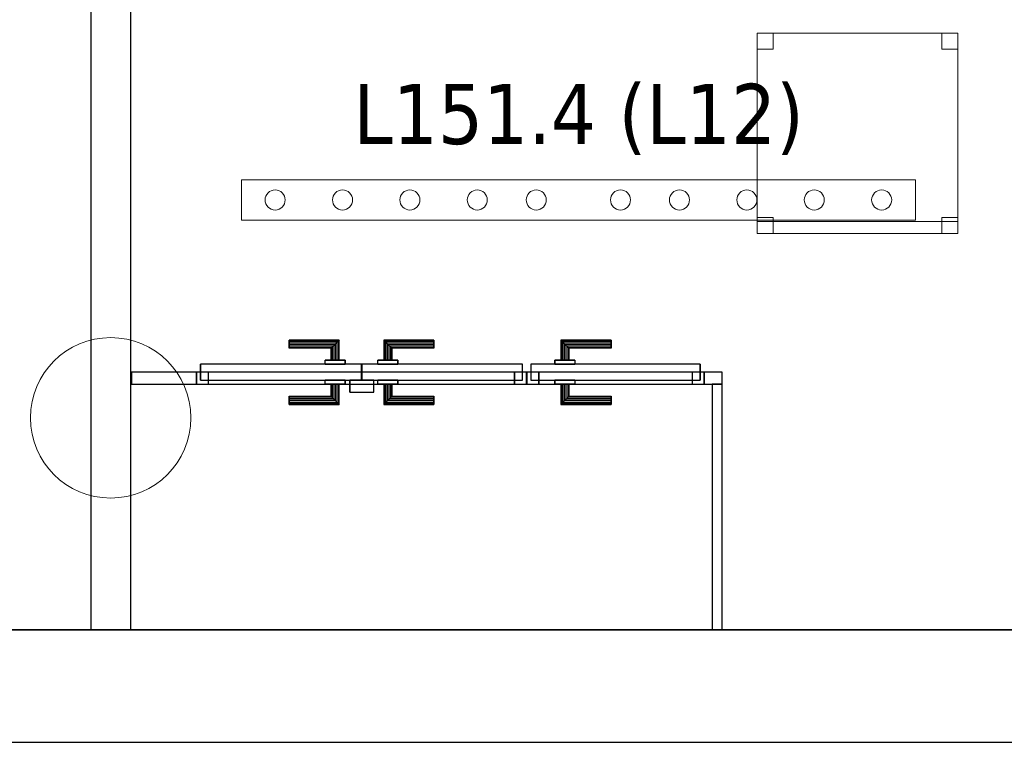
# Model space of a CAD drawing. Header units: metres. Extents: x 391.1 to 427.5, y 12.7 to 28.4.
# Tile 6 of 151: x 405.6 to 408.1, y 12.8 to 14.6. Entities that reach past the tile are written whole.
import ezdxf

# ---------------------------------------------------------------- set-up
doc = ezdxf.new("R2010")
doc.units = ezdxf.units.M
doc.layers.add('01_CARPINTERIA', color=5, linetype='Continuous', lineweight=25, true_color=0x0000ff)
doc.layers.add('01_SUELOS', color=7, linetype='Continuous', lineweight=25, true_color=0x007f00)
for name, color, linetype, lineweight in [('02_MOBILIARIO', 7, 'Continuous', 18), ('A-COLS-____-MCUT', 7, 'Continuous', 18), ('A-COLS-____-OTLN', 7, 'Continuous', 18), ('A-DETL-____-MBND', 7, 'Continuous', 18), ('A-DETL-GENF-OTLN', 7, 'Continuous', 18), ('A-GENM-____-OTLN', 7, 'Continuous', 18), ('A-WALL-____-MCUT', 7, 'Continuous', 25), ('A-WALL-____-OTLN', 7, 'Continuous', 25), ('E-LITE-EQPM-IDEN', 7, 'Continuous', 30)]:
    doc.layers.add(name, color=color, linetype=linetype, lineweight=lineweight)
doc.styles.add('Tahoma_4', font='tahoma.ttf', dxfattribs={"height": 0.15})

# ---------------------------------------------------------------- blocks, each defined once
blk = doc.blocks.new('Family - LONDR55-XX_ZZ-ARQ-CAA-M3D-Londres55-154637-04_ENLLUMENAT_P1')
at = {"layer": '01_CARPINTERIA', "color": 161, "true_color": 0xaaaaff}
for p, q in [((0.0863, 0.1087), (0.085, 0.11)), ((0.085, 0.11), (0.085, 0.06)), ((0.085, 0.11), (0.0863, 0.1087)), ((0.21, 0.11), (0.085, 0.11)), ((0.09, 0.105), (0.0863, 0.1087)), ((0.0863, 0.1087), (0.0863, 0.06)), ((0.0863, 0.1087), (0.0863, 0.06)), ((0.0863, 0.1087), (0.09, 0.105)), ((0.21, 0.1087), (0.0863, 0.1087)), ((0.21, 0.1087), (0.0863, 0.1087)), ((0.095, 0.1), (0.09, 0.105)), ((0.09, 0.105), (0.09, 0.06)), ((0.09, 0.105), (0.09, 0.06)), ((0.09, 0.105), (0.095, 0.1)), ((0.21, 0.105), (0.09, 0.105)), ((0.21, 0.105), (0.09, 0.105)), ((0.095, 0.06), (0.095, 0.1)), ((0.095, 0.1), (0.095, 0.06)), ((0.095, 0.1), (0.1, 0.095)), ((0.1, 0.095), (0.095, 0.1)), ((0.095, 0.1), (0.21, 0.1)), ((0.21, 0.1), (0.095, 0.1)), ((0.21, 0.1087), (0.21, 0.11)), ((0.21, 0.11), (0.21, 0.1087)), ((0.21, 0.105), (0.21, 0.1087)), ((0.21, 0.1087), (0.21, 0.105)), ((0.21, 0.105), (0.21, 0.1)), ((0.21, 0.1), (0.21, 0.105)), ((0.21, 0.1), (0.21, 0.095)), ((0.21, 0.095), (0.21, 0.1)), ((0.1, 0.095), (0.1, 0.06)), ((0.1, 0.095), (0.1037, 0.0913)), ((0.1037, 0.0913), (0.1, 0.095)), ((0.1, 0.095), (0.1, 0.06)), ((0.21, 0.095), (0.1, 0.095)), ((0.21, 0.095), (0.1, 0.095)), ((0.1037, 0.0913), (0.1037, 0.06)), ((0.1037, 0.0913), (0.105, 0.09)), ((0.105, 0.09), (0.1037, 0.0913)), ((0.1037, 0.0913), (0.1037, 0.06)), ((0.21, 0.0913), (0.1037, 0.0913)), ((0.21, 0.0913), (0.1037, 0.0913)), ((0.105, 0.09), (0.105, 0.06)), ((0.21, 0.09), (0.105, 0.09)), ((0.21, 0.095), (0.21, 0.0913)), ((0.21, 0.0913), (0.21, 0.095)), ((0.21, 0.0913), (0.21, 0.09)), ((0.21, 0.09), (0.21, 0.0913)), ((0.4319, 0.05), (0.01, 0.05)), ((0.01, 0.05), (0.01, 0.01)), ((0.4319, 0.05), (0.01, 0.05)), ((0.01, 0.05), (0.01, 0.01)), ((0.12, 0.06), (0.07, 0.06)), ((0.07, 0.06), (0.12, 0.06)), ((0.07, 0.06), (0.07, 0.05)), ((0.07, 0.05), (0.07, 0.06)), ((0.12, 0.05), (0.07, 0.05)), ((0.07, 0.05), (0.12, 0.05)), ((0.0863, 0.06), (0.085, 0.06)), ((0.085, 0.06), (0.0863, 0.06)), ((0.09, 0.06), (0.0863, 0.06)), ((0.0863, 0.06), (0.09, 0.06)), ((0.095, 0.06), (0.09, 0.06)), ((0.09, 0.06), (0.095, 0.06)), ((0.1, 0.06), (0.095, 0.06)), ((0.095, 0.06), (0.1, 0.06)), ((0.1, 0.06), (0.1037, 0.06)), ((0.1037, 0.06), (0.1, 0.06)), ((0.1037, 0.06), (0.105, 0.06)), ((0.105, 0.06), (0.1037, 0.06)), ((0.12, 0.06), (0.12, 0.05)), ((0.12, 0.06), (0.12, 0.05)), ((0.4319, 0.01), (0.4319, 0.05)), ((0.4319, 0.05), (0.4319, 0.01)), ((0.03, 0.03), (0, 0.03)), ((0, 0.03), (0, 0)), ((0.03, 0.03), (0, 0.03)), ((0, 0.03), (0, 0)), ((0.03, 0), (0.03, 0.03)), ((0.03, 0.03), (0.03, 0)), ((0.4419, 0.03), (0.4119, 0.03)), ((0.4119, 0.03), (0.4119, 0)), ((0.4419, 0.03), (0.4119, 0.03)), ((0.4119, 0.03), (0.4119, 0)), ((0.4419, 0), (0.4419, 0.03)), ((0.4419, 0.03), (0.4419, 0)), ((0, 0), (0.03, 0)), ((0, 0), (0.03, 0)), ((0.01, 0.01), (0.4319, 0.01)), ((0.01, 0.01), (0.4319, 0.01)), ((0.07, 0.01), (0.12, 0.01)), ((0.12, 0.01), (0.07, 0.01)), ((0.07, 0.01), (0.07, 0)), ((0.07, 0), (0.07, 0.01)), ((0.07, 0), (0.12, 0)), ((0.12, 0), (0.07, 0)), ((0.0863, 0), (0.085, 0)), ((0.085, 0), (0.0863, 0)), ((0.085, 0), (0.085, -0.05)), ((0.09, 0), (0.0863, 0)), ((0.0863, 0), (0.09, 0)), ((0.0863, 0), (0.0863, -0.0487)), ((0.09, 0), (0.095, 0)), ((0.095, 0), (0.09, 0)), ((0.09, 0), (0.09, -0.045)), ((0.09, 0), (0.09, -0.045)), ((0.095, 0), (0.1, 0)), ((0.1, 0), (0.095, 0)), ((0.095, -0.04), (0.095, 0)), ((0.095, 0), (0.095, -0.04)), ((0.1, 0), (0.1037, 0)), ((0.1037, 0), (0.1, 0)), ((0.1, 0), (0.1, -0.035)), ((0.1037, 0), (0.105, 0)), ((0.105, 0), (0.1037, 0)), ((0.1037, 0), (0.1037, -0.0313)), ((0.105, 0), (0.105, -0.03)), ((0.12, 0.01), (0.12, 0)), ((0.12, 0.01), (0.12, 0)), ((0.4119, 0), (0.4419, 0)), ((0.4119, 0), (0.4419, 0)), ((0.0863, 0), (0.0863, -0.0487)), ((0.1, 0), (0.1, -0.035)), ((0.1037, 0), (0.1037, -0.0313)), ((0.085, -0.05), (0.0863, -0.0487)), ((0.0863, -0.0487), (0.085, -0.05)), ((0.0863, -0.0487), (0.09, -0.045)), ((0.09, -0.045), (0.0863, -0.0487)), ((0.0863, -0.0487), (0.21, -0.0487)), ((0.0863, -0.0487), (0.21, -0.0487)), ((0.09, -0.045), (0.095, -0.04)), ((0.095, -0.04), (0.09, -0.045)), ((0.09, -0.045), (0.21, -0.045)), ((0.09, -0.045), (0.21, -0.045)), ((0.1, -0.035), (0.095, -0.04)), ((0.095, -0.04), (0.1, -0.035)), ((0.21, -0.04), (0.095, -0.04)), ((0.095, -0.04), (0.21, -0.04)), ((0.1037, -0.0313), (0.1, -0.035)), ((0.1, -0.035), (0.1037, -0.0313)), ((0.1, -0.035), (0.21, -0.035)), ((0.1, -0.035), (0.21, -0.035)), ((0.105, -0.03), (0.1037, -0.0313)), ((0.1037, -0.0313), (0.105, -0.03)), ((0.1037, -0.0313), (0.21, -0.0313)), ((0.1037, -0.0313), (0.21, -0.0313)), ((0.105, -0.03), (0.21, -0.03)), ((0.21, -0.0313), (0.21, -0.03)), ((0.21, -0.03), (0.21, -0.0313)), ((0.21, -0.035), (0.21, -0.0313)), ((0.21, -0.0313), (0.21, -0.035)), ((0.21, -0.035), (0.21, -0.04)), ((0.21, -0.04), (0.21, -0.035)), ((0.21, -0.04), (0.21, -0.045)), ((0.21, -0.045), (0.21, -0.04)), ((0.21, -0.045), (0.21, -0.0487)), ((0.21, -0.0487), (0.21, -0.045)), ((0.21, -0.0487), (0.21, -0.05)), ((0.21, -0.05), (0.21, -0.0487)), ((0.085, -0.05), (0.21, -0.05))]:
    blk.add_line(p, q, dxfattribs=at)
blk = doc.blocks.new('Family - Porta P1-154638-04_ENLLUMENAT_P1')
blk.add_blockref('Family - LONDR55-XX_ZZ-ARQ-CAA-M3D-Londres55-154637-04_ENLLUMENAT_P1', (0, 0))
blk = doc.blocks.new('Family - LONDR55-XX_ZZ-ARQ-CAA-M3D-Londres55-154862-04_ENLLUMENAT_P1')
at = {"layer": '01_CARPINTERIA', "color": 161, "true_color": 0xaaaaff}
for p, q in [((0.2308, 0.1087), (0.2308, 0.11)), ((0.2308, 0.11), (0.2308, 0.1087)), ((0.3558, 0.11), (0.2308, 0.11)), ((0.2308, 0.105), (0.2308, 0.1087)), ((0.2308, 0.1087), (0.2308, 0.105)), ((0.3545, 0.1087), (0.2308, 0.1087)), ((0.3545, 0.1087), (0.2308, 0.1087)), ((0.2308, 0.1), (0.2308, 0.105)), ((0.2308, 0.105), (0.2308, 0.1)), ((0.3508, 0.105), (0.2308, 0.105)), ((0.3508, 0.105), (0.2308, 0.105)), ((0.2308, 0.095), (0.2308, 0.1)), ((0.2308, 0.1), (0.2308, 0.095)), ((0.2308, 0.1), (0.3458, 0.1)), ((0.3458, 0.1), (0.2308, 0.1)), ((0.3408, 0.095), (0.3458, 0.1)), ((0.3458, 0.1), (0.3408, 0.095)), ((0.3508, 0.105), (0.3458, 0.1)), ((0.3458, 0.1), (0.3508, 0.105)), ((0.3458, 0.1), (0.3458, 0.06)), ((0.3458, 0.06), (0.3458, 0.1)), ((0.3545, 0.1087), (0.3508, 0.105)), ((0.3508, 0.105), (0.3545, 0.1087)), ((0.3508, 0.06), (0.3508, 0.105)), ((0.3508, 0.06), (0.3508, 0.105)), ((0.3558, 0.11), (0.3545, 0.1087)), ((0.3545, 0.1087), (0.3558, 0.11)), ((0.3545, 0.06), (0.3545, 0.1087)), ((0.3545, 0.06), (0.3545, 0.1087)), ((0.3558, 0.06), (0.3558, 0.11)), ((0.4682, 0.1087), (0.4668, 0.11)), ((0.4668, 0.11), (0.4668, 0.06)), ((0.4668, 0.11), (0.4682, 0.1087)), ((0.5918, 0.11), (0.4668, 0.11)), ((0.4718, 0.105), (0.4682, 0.1087)), ((0.4682, 0.1087), (0.4682, 0.06)), ((0.4682, 0.1087), (0.4682, 0.06)), ((0.4682, 0.1087), (0.4718, 0.105)), ((0.5918, 0.1087), (0.4682, 0.1087)), ((0.5918, 0.1087), (0.4682, 0.1087)), ((0.4768, 0.1), (0.4718, 0.105)), ((0.4718, 0.105), (0.4718, 0.06)), ((0.4718, 0.105), (0.4718, 0.06)), ((0.4718, 0.105), (0.4768, 0.1)), ((0.5918, 0.105), (0.4718, 0.105)), ((0.5918, 0.105), (0.4718, 0.105)), ((0.4768, 0.06), (0.4768, 0.1)), ((0.4768, 0.1), (0.4768, 0.06)), ((0.4768, 0.1), (0.4818, 0.095)), ((0.4818, 0.095), (0.4768, 0.1)), ((0.4768, 0.1), (0.5918, 0.1)), ((0.5918, 0.1), (0.4768, 0.1)), ((0.5918, 0.1087), (0.5918, 0.11)), ((0.5918, 0.11), (0.5918, 0.1087)), ((0.5918, 0.105), (0.5918, 0.1087)), ((0.5918, 0.1087), (0.5918, 0.105)), ((0.5918, 0.105), (0.5918, 0.1)), ((0.5918, 0.1), (0.5918, 0.105)), ((0.5918, 0.1), (0.5918, 0.095)), ((0.5918, 0.095), (0.5918, 0.1)), ((0.2308, 0.095), (0.2308, 0.0913)), ((0.2308, 0.0913), (0.2308, 0.095)), ((0.3408, 0.095), (0.2308, 0.095)), ((0.3408, 0.095), (0.2308, 0.095)), ((0.2308, 0.0913), (0.2308, 0.09)), ((0.2308, 0.09), (0.2308, 0.0913)), ((0.3372, 0.0913), (0.2308, 0.0913)), ((0.3372, 0.0913), (0.2308, 0.0913)), ((0.3358, 0.09), (0.2308, 0.09)), ((0.3358, 0.09), (0.3372, 0.0913)), ((0.3372, 0.0913), (0.3358, 0.09)), ((0.3358, 0.06), (0.3358, 0.09)), ((0.3372, 0.0913), (0.3408, 0.095)), ((0.3408, 0.095), (0.3372, 0.0913)), ((0.3372, 0.06), (0.3372, 0.0913)), ((0.3372, 0.06), (0.3372, 0.0913)), ((0.3408, 0.06), (0.3408, 0.095)), ((0.3408, 0.06), (0.3408, 0.095)), ((0.4818, 0.095), (0.4818, 0.06)), ((0.4818, 0.095), (0.4855, 0.0913)), ((0.4855, 0.0913), (0.4818, 0.095)), ((0.4818, 0.095), (0.4818, 0.06)), ((0.5918, 0.095), (0.4818, 0.095)), ((0.5918, 0.095), (0.4818, 0.095)), ((0.4855, 0.0913), (0.4855, 0.06)), ((0.4855, 0.0913), (0.4868, 0.09)), ((0.4868, 0.09), (0.4855, 0.0913)), ((0.4855, 0.0913), (0.4855, 0.06)), ((0.5918, 0.0913), (0.4855, 0.0913)), ((0.5918, 0.0913), (0.4855, 0.0913)), ((0.4868, 0.09), (0.4868, 0.06)), ((0.5918, 0.09), (0.4868, 0.09)), ((0.5918, 0.095), (0.5918, 0.0913)), ((0.5918, 0.0913), (0.5918, 0.095)), ((0.5918, 0.0913), (0.5918, 0.09)), ((0.5918, 0.09), (0.5918, 0.0913)), ((0.4108, 0.05), (0.01, 0.05)), ((0.01, 0.05), (0.01, 0.01)), ((0.4108, 0.05), (0.01, 0.05)), ((0.01, 0.01), (0.01, 0.05)), ((0.3708, 0.06), (0.3208, 0.06)), ((0.3208, 0.06), (0.3708, 0.06)), ((0.3208, 0.05), (0.3208, 0.06)), ((0.3208, 0.05), (0.3208, 0.06)), ((0.3708, 0.05), (0.3208, 0.05)), ((0.3208, 0.05), (0.3708, 0.05)), ((0.3372, 0.06), (0.3358, 0.06)), ((0.3358, 0.06), (0.3372, 0.06)), ((0.3408, 0.06), (0.3372, 0.06)), ((0.3372, 0.06), (0.3408, 0.06)), ((0.3458, 0.06), (0.3408, 0.06)), ((0.3408, 0.06), (0.3458, 0.06)), ((0.3508, 0.06), (0.3458, 0.06)), ((0.3458, 0.06), (0.3508, 0.06)), ((0.3508, 0.06), (0.3545, 0.06)), ((0.3545, 0.06), (0.3508, 0.06)), ((0.3545, 0.06), (0.3558, 0.06)), ((0.3558, 0.06), (0.3545, 0.06)), ((0.3708, 0.05), (0.3708, 0.06)), ((0.3708, 0.06), (0.3708, 0.05)), ((0.4108, 0.01), (0.4108, 0.05)), ((0.4108, 0.01), (0.4108, 0.05)), ((0.8127, 0.05), (0.4118, 0.05)), ((0.4118, 0.05), (0.4118, 0.01)), ((0.8127, 0.05), (0.4118, 0.05)), ((0.4118, 0.01), (0.4118, 0.05)), ((0.5018, 0.06), (0.4518, 0.06)), ((0.4518, 0.06), (0.5018, 0.06)), ((0.4518, 0.05), (0.4518, 0.06)), ((0.4518, 0.05), (0.4518, 0.06)), ((0.5018, 0.05), (0.4518, 0.05)), ((0.4518, 0.05), (0.5018, 0.05)), ((0.4682, 0.06), (0.4668, 0.06)), ((0.4668, 0.06), (0.4682, 0.06)), ((0.4718, 0.06), (0.4682, 0.06)), ((0.4682, 0.06), (0.4718, 0.06)), ((0.4768, 0.06), (0.4718, 0.06)), ((0.4718, 0.06), (0.4768, 0.06)), ((0.4818, 0.06), (0.4768, 0.06)), ((0.4768, 0.06), (0.4818, 0.06)), ((0.4818, 0.06), (0.4855, 0.06)), ((0.4855, 0.06), (0.4818, 0.06)), ((0.4855, 0.06), (0.4868, 0.06)), ((0.4868, 0.06), (0.4855, 0.06)), ((0.5018, 0.05), (0.5018, 0.06)), ((0.5018, 0.06), (0.5018, 0.05)), ((0.8127, 0.01), (0.8127, 0.05)), ((0.8127, 0.01), (0.8127, 0.05)), ((0.03, 0.03), (0, 0.03)), ((0, 0.03), (0, 0)), ((0.03, 0.03), (0, 0.03)), ((0, 0), (0, 0.03)), ((0.03, 0), (0.03, 0.03)), ((0.03, 0), (0.03, 0.03)), ((0.8227, 0.03), (0.7927, 0.03)), ((0.7927, 0.03), (0.7927, 0)), ((0.8227, 0.03), (0.7927, 0.03)), ((0.7927, 0), (0.7927, 0.03)), ((0.8227, 0), (0.8227, 0.03)), ((0.8227, 0), (0.8227, 0.03)), ((0, 0), (0.03, 0)), ((0, 0), (0.03, 0)), ((0.01, 0.01), (0.4108, 0.01)), ((0.01, 0.01), (0.4108, 0.01)), ((0.3208, 0.01), (0.3708, 0.01)), ((0.3708, 0.01), (0.3208, 0.01)), ((0.3208, 0), (0.3208, 0.01)), ((0.3208, 0), (0.3208, 0.01)), ((0.3208, 0), (0.3708, 0)), ((0.3708, 0), (0.3208, 0)), ((0.3372, 0), (0.3358, 0)), ((0.3358, 0), (0.3372, 0)), ((0.3358, -0.03), (0.3358, 0)), ((0.3408, 0), (0.3372, 0)), ((0.3372, 0), (0.3408, 0)), ((0.3372, -0.0313), (0.3372, 0)), ((0.3372, -0.0313), (0.3372, 0)), ((0.3408, 0), (0.3458, 0)), ((0.3458, 0), (0.3408, 0)), ((0.3408, -0.035), (0.3408, 0)), ((0.3458, 0), (0.3508, 0)), ((0.3508, 0), (0.3458, 0)), ((0.3458, 0), (0.3458, -0.04)), ((0.3458, -0.04), (0.3458, 0)), ((0.3508, 0), (0.3545, 0)), ((0.3545, 0), (0.3508, 0)), ((0.3508, -0.045), (0.3508, 0)), ((0.3545, 0), (0.3558, 0)), ((0.3558, 0), (0.3545, 0)), ((0.3545, -0.0487), (0.3545, 0)), ((0.3708, 0), (0.3708, 0.01)), ((0.3708, 0.01), (0.3708, 0)), ((0.4418, 0.01), (0.3818, 0.01)), ((0.3818, 0.01), (0.3818, -0.02)), ((0.4418, 0.01), (0.3818, 0.01)), ((0.3818, -0.02), (0.3818, 0.01)), ((0.4118, 0.01), (0.8127, 0.01)), ((0.4118, 0.01), (0.8127, 0.01)), ((0.4418, -0.02), (0.4418, 0.01)), ((0.4418, -0.02), (0.4418, 0.01)), ((0.4518, 0.01), (0.5018, 0.01)), ((0.5018, 0.01), (0.4518, 0.01)), ((0.4518, 0), (0.4518, 0.01)), ((0.4518, 0), (0.4518, 0.01)), ((0.4518, 0), (0.5018, 0)), ((0.5018, 0), (0.4518, 0)), ((0.4682, 0), (0.4668, 0)), ((0.4668, 0), (0.4682, 0)), ((0.4668, 0), (0.4668, -0.05)), ((0.4718, 0), (0.4682, 0)), ((0.4682, 0), (0.4718, 0)), ((0.4682, 0), (0.4682, -0.0487)), ((0.4718, 0), (0.4768, 0)), ((0.4768, 0), (0.4718, 0)), ((0.4718, 0), (0.4718, -0.045)), ((0.4768, 0), (0.4818, 0)), ((0.4818, 0), (0.4768, 0)), ((0.4768, -0.04), (0.4768, 0)), ((0.4768, 0), (0.4768, -0.04)), ((0.4818, 0), (0.4855, 0)), ((0.4855, 0), (0.4818, 0)), ((0.4855, 0), (0.4868, 0)), ((0.4868, 0), (0.4855, 0)), ((0.4855, 0), (0.4855, -0.0313)), ((0.5018, 0), (0.5018, 0.01)), ((0.5018, 0.01), (0.5018, 0)), ((0.7927, 0), (0.8227, 0)), ((0.7927, 0), (0.8227, 0)), ((0.3408, -0.035), (0.3408, 0)), ((0.3508, -0.045), (0.3508, 0)), ((0.3545, -0.0487), (0.3545, 0)), ((0.3558, -0.05), (0.3558, 0)), ((0.3818, -0.02), (0.4418, -0.02)), ((0.3818, -0.02), (0.4418, -0.02)), ((0.4682, 0), (0.4682, -0.0487)), ((0.4718, 0), (0.4718, -0.045)), ((0.4818, 0), (0.4818, -0.035)), ((0.4818, 0), (0.4818, -0.035)), ((0.4855, 0), (0.4855, -0.0313)), ((0.4868, 0), (0.4868, -0.03)), ((0.2308, -0.0313), (0.2308, -0.03)), ((0.2308, -0.03), (0.2308, -0.0313)), ((0.2308, -0.03), (0.3358, -0.03)), ((0.2308, -0.035), (0.2308, -0.0313)), ((0.2308, -0.0313), (0.2308, -0.035)), ((0.2308, -0.0313), (0.3372, -0.0313)), ((0.2308, -0.0313), (0.3372, -0.0313)), ((0.2308, -0.04), (0.2308, -0.035)), ((0.2308, -0.035), (0.2308, -0.04)), ((0.2308, -0.035), (0.3408, -0.035)), ((0.2308, -0.035), (0.3408, -0.035)), ((0.2308, -0.045), (0.2308, -0.04)), ((0.2308, -0.04), (0.2308, -0.045)), ((0.3458, -0.04), (0.2308, -0.04)), ((0.2308, -0.04), (0.3458, -0.04)), ((0.2308, -0.045), (0.2308, -0.0487)), ((0.2308, -0.0487), (0.2308, -0.045)), ((0.2308, -0.045), (0.3508, -0.045)), ((0.2308, -0.045), (0.3508, -0.045)), ((0.2308, -0.0487), (0.2308, -0.05)), ((0.2308, -0.05), (0.2308, -0.0487)), ((0.2308, -0.0487), (0.3545, -0.0487)), ((0.2308, -0.0487), (0.3545, -0.0487)), ((0.3372, -0.0313), (0.3358, -0.03)), ((0.3358, -0.03), (0.3372, -0.0313)), ((0.3408, -0.035), (0.3372, -0.0313)), ((0.3372, -0.0313), (0.3408, -0.035)), ((0.3458, -0.04), (0.3408, -0.035)), ((0.3408, -0.035), (0.3458, -0.04)), ((0.3458, -0.04), (0.3508, -0.045)), ((0.3508, -0.045), (0.3458, -0.04)), ((0.3508, -0.045), (0.3545, -0.0487)), ((0.3545, -0.0487), (0.3508, -0.045)), ((0.3545, -0.0487), (0.3558, -0.05)), ((0.3558, -0.05), (0.3545, -0.0487)), ((0.4668, -0.05), (0.4682, -0.0487)), ((0.4682, -0.0487), (0.4668, -0.05)), ((0.4682, -0.0487), (0.4718, -0.045)), ((0.4718, -0.045), (0.4682, -0.0487)), ((0.4682, -0.0487), (0.5918, -0.0487)), ((0.4682, -0.0487), (0.5918, -0.0487)), ((0.4718, -0.045), (0.4768, -0.04)), ((0.4768, -0.04), (0.4718, -0.045)), ((0.4718, -0.045), (0.5918, -0.045)), ((0.4718, -0.045), (0.5918, -0.045)), ((0.4818, -0.035), (0.4768, -0.04)), ((0.4768, -0.04), (0.4818, -0.035)), ((0.5918, -0.04), (0.4768, -0.04)), ((0.4768, -0.04), (0.5918, -0.04)), ((0.4855, -0.0313), (0.4818, -0.035)), ((0.4818, -0.035), (0.4855, -0.0313)), ((0.4818, -0.035), (0.5918, -0.035)), ((0.4818, -0.035), (0.5918, -0.035)), ((0.4868, -0.03), (0.4855, -0.0313)), ((0.4855, -0.0313), (0.4868, -0.03)), ((0.4855, -0.0313), (0.5918, -0.0313)), ((0.4855, -0.0313), (0.5918, -0.0313)), ((0.4868, -0.03), (0.5918, -0.03)), ((0.5918, -0.0313), (0.5918, -0.03)), ((0.5918, -0.03), (0.5918, -0.0313)), ((0.5918, -0.035), (0.5918, -0.0313)), ((0.5918, -0.0313), (0.5918, -0.035)), ((0.5918, -0.035), (0.5918, -0.04)), ((0.5918, -0.04), (0.5918, -0.035)), ((0.5918, -0.04), (0.5918, -0.045)), ((0.5918, -0.045), (0.5918, -0.04)), ((0.5918, -0.045), (0.5918, -0.0487)), ((0.5918, -0.0487), (0.5918, -0.045)), ((0.5918, -0.0487), (0.5918, -0.05)), ((0.5918, -0.05), (0.5918, -0.0487)), ((0.2308, -0.05), (0.3558, -0.05)), ((0.4668, -0.05), (0.5918, -0.05))]:
    blk.add_line(p, q, dxfattribs=at)
blk = doc.blocks.new('Family - Porta PA-154863-04_ENLLUMENAT_P1')
blk.add_blockref('Family - LONDR55-XX_ZZ-ARQ-CAA-M3D-Londres55-154862-04_ENLLUMENAT_P1', (0, 0))
blk = doc.blocks.new('Family - Pilar P1-154959-04_ENLLUMENAT_P1')
at = {"layer": 'A-COLS-____-MCUT', "color": 253, "true_color": 0xaaaaaa}
for start, end in [(360, 180), (180, 360)]:
    blk.add_arc((0.2, 0.2), 0.2, start, end, dxfattribs=at)
at = {"layer": 'A-COLS-____-OTLN', "color": 253, "true_color": 0xaaaaaa}
for start, end in [(360, 180), (180, 360)]:
    blk.add_arc((0.2, 0.2), 0.2, start, end, dxfattribs=at)
blk = doc.blocks.new('Family - LONDR55-XX_ZZ-ARQ-CAA-M3D-Londres55-155045-04_ENLLUMENAT_P1')
at = {"layer": '01_SUELOS', "color": 9, "true_color": 0xaad4aa}
for p, q in [((0, 0), (25.4183, 0)), ((25.4183, 0), (0, 0))]:
    blk.add_line(p, q, dxfattribs=at)
blk = doc.blocks.new('Family - Evans PA-155057-04_ENLLUMENAT_P1')
at = {"layer": 'A-WALL-____-MCUT', "color": 253, "true_color": 0xaaaaaa}
for p, q in [((0.6125, 0.025), (0, 0.025)), ((0, 0.025), (0, 0)), ((0.6125, 0), (0.6125, 0.025)), ((0, 0), (0.6125, 0))]:
    blk.add_line(p, q, dxfattribs=at)
at = {"layer": 'A-WALL-____-OTLN', "color": 253, "true_color": 0xaaaaaa}
for p, q in [((0.6125, 0.025), (0, 0.025)), ((0, 0.025), (0, 0)), ((0.6125, 0), (0.6125, 0.025)), ((0, 0), (0.6125, 0))]:
    blk.add_line(p, q, dxfattribs=at)
at = {"layer": 'A-WALL-____-OTLN', "color": 253, "lineweight": 18, "true_color": 0xaaaaaa}
blk.add_line((0, 0), (0.6125, 0), dxfattribs=at)
blk = doc.blocks.new('Family - Cadira d_Oficina_P1-155097-04_ENLLUMENAT_P1')
at = {"layer": 'A-DETL-____-MBND', "color": 253, "true_color": 0xaaaaaa}
for p, q in [((0, 0.5), (0.04, 0.5)), ((0, 0.46), (0, 0.5)), ((0.04, 0.5), (0, 0.5)), ((0, 0.5), (0, 0.46)), ((0, 0), (0, 0.5)), ((0, 0.5), (0.5, 0.5)), ((0, 0.5), (0, 0)), ((0.5, 0.5), (0, 0.5)), ((0.04, 0.5), (0.04, 0.46)), ((0.04, 0.46), (0.04, 0.5)), ((0.46, 0.5), (0.5, 0.5)), ((0.46, 0.46), (0.46, 0.5)), ((0.5, 0.5), (0.46, 0.5)), ((0.46, 0.5), (0.46, 0.46)), ((0.5, 0.5), (0.5, 0.46)), ((0.5, 0.46), (0.5, 0.5)), ((0.5, 0.5), (0.5, 0)), ((0.5, 0), (0.5, 0.5)), ((0.04, 0.46), (0, 0.46)), ((0, 0.46), (0.04, 0.46)), ((0.5, 0.46), (0.46, 0.46)), ((0.46, 0.46), (0.5, 0.46)), ((0, 0.04), (0.04, 0.04)), ((0, 0), (0, 0.04)), ((0.04, 0.04), (0, 0.04)), ((0, 0.04), (0, 0)), ((0, 0.03), (0.5, 0.03)), ((0, 0), (0, 0.03)), ((0.5, 0.03), (0, 0.03)), ((0, 0.03), (0, 0)), ((0.04, 0.04), (0.04, 0)), ((0.04, 0), (0.04, 0.04)), ((0.46, 0.04), (0.5, 0.04)), ((0.46, 0), (0.46, 0.04)), ((0.5, 0.04), (0.46, 0.04)), ((0.46, 0.04), (0.46, 0)), ((0.5, 0.04), (0.5, 0)), ((0.5, 0), (0.5, 0.04)), ((0.5, 0.03), (0.5, 0)), ((0.5, 0), (0.5, 0.03)), ((0.5, 0), (0, 0)), ((0, 0), (0.5, 0)), ((0.04, 0), (0, 0)), ((0, 0), (0.04, 0)), ((0.5, 0), (0, 0)), ((0, 0), (0.5, 0)), ((0.46, 0), (0.5, 0)), ((0.5, 0), (0.46, 0))]:
    blk.add_line(p, q, dxfattribs=at)
blk = doc.blocks.new('Family - Mur P1-155141-04_ENLLUMENAT_P1')
at = {"layer": 'A-WALL-____-MCUT', "color": 253, "true_color": 0xaaaaaa}
for p, q in [((25.4738, 0.28), (0.0555, 0.28)), ((0, 0), (25.4157, 0))]:
    blk.add_line(p, q, dxfattribs=at)
at = {"layer": 'A-WALL-____-OTLN', "color": 253, "true_color": 0xaaaaaa}
for p, q in [((25.4738, 0.28), (0.0555, 0.28)), ((0, 0), (25.4157, 0))]:
    blk.add_line(p, q, dxfattribs=at)
at = {"layer": 'A-WALL-____-OTLN', "color": 253, "lineweight": 18, "true_color": 0xaaaaaa}
blk.add_line((0, 0), (25.4157, 0), dxfattribs=at)
blk = doc.blocks.new('Family - Evans PA-155256-04_ENLLUMENAT_P1')
at = {"layer": 'A-WALL-____-MCUT', "color": 253, "true_color": 0xaaaaaa}
for p, q in [((0.0453, 0.03), (0, 0.03)), ((0, 0.03), (0, 0)), ((0.0453, 0), (0.0453, 0.03)), ((0.4872, 0.03), (0.4872, 0)), ((0.4878, 0.03), (0.4872, 0.03)), ((0.4878, 0), (0.4878, 0.03)), ((1.3105, 0.03), (1.3105, 0)), ((1.4727, 0.03), (1.3105, 0.03)), ((1.4727, 0), (1.4727, 0.03)), ((0, 0), (0.0453, 0)), ((0.4872, 0), (0.4878, 0)), ((1.3105, 0), (1.4727, 0))]:
    blk.add_line(p, q, dxfattribs=at)
at = {"layer": 'A-WALL-____-OTLN', "color": 253, "true_color": 0xaaaaaa}
for p, q in [((1.4727, 0.03), (0, 0.03)), ((0, 0.03), (0, 0)), ((0.0453, 0), (0.0453, 0.03)), ((0.4872, 0.03), (0.0453, 0.03)), ((0.4872, 0), (0.4872, 0.03)), ((0.4878, 0), (0.4878, 0.03)), ((1.3105, 0.03), (0.4878, 0.03)), ((1.3105, 0), (1.3105, 0.03)), ((1.4727, 0), (1.4727, 0.03)), ((0, 0), (1.4727, 0)), ((0.0453, 0), (0.4872, 0)), ((0.4878, 0), (1.3105, 0))]:
    blk.add_line(p, q, dxfattribs=at)
at = {"layer": 'A-WALL-____-OTLN', "color": 253, "lineweight": 18, "true_color": 0xaaaaaa}
blk.add_line((0, 0), (1.4727, 0), dxfattribs=at)
blk = doc.blocks.new('Family - Vano de puerta PA-155258-04_ENLLUMENAT_P1')
at = {"layer": 'A-GENM-____-OTLN', "color": 253, "true_color": 0xaaaaaa}
for p, q in [((407.3163, 13.7631), (406.8744, 13.7631)), ((406.8744, 13.7631), (406.8744, 13.7331)), ((406.8744, 13.7631), (407.3163, 13.7631)), ((406.8744, 13.7331), (406.8744, 13.7631)), ((407.3163, 13.7331), (407.3163, 13.7631)), ((407.3163, 13.7331), (407.3163, 13.7631)), ((406.8744, 13.7331), (407.3163, 13.7331)), ((407.3163, 13.7331), (406.8744, 13.7331))]:
    blk.add_line(p, q, dxfattribs=at)
blk = doc.blocks.new('Family - Vano de puerta PA-155260-04_ENLLUMENAT_P1')
at = {"layer": 'A-GENM-____-OTLN', "color": 253, "true_color": 0xaaaaaa}
for p, q in [((406.8738, 13.7631), (406.0511, 13.7631)), ((406.0511, 13.7631), (406.0511, 13.7331)), ((406.0511, 13.7631), (406.8738, 13.7631)), ((406.0511, 13.7331), (406.0511, 13.7631)), ((406.8738, 13.7331), (406.8738, 13.7631)), ((406.8738, 13.7331), (406.8738, 13.7631)), ((406.0511, 13.7331), (406.8738, 13.7331)), ((406.8738, 13.7331), (406.0511, 13.7331))]:
    blk.add_line(p, q, dxfattribs=at)
blk = doc.blocks.new('Family - Envans P1-155287-04_ENLLUMENAT_P1')
at = {"layer": 'A-WALL-____-MCUT', "color": 253, "true_color": 0xaaaaaa}
for p, q in [((2.7888, 0.1), (0, 0.1)), ((0, 0.1), (0, 0)), ((2.7888, 0), (2.7888, 0.1)), ((0, 0), (2.7888, 0))]:
    blk.add_line(p, q, dxfattribs=at)
at = {"layer": 'A-WALL-____-OTLN', "color": 253, "true_color": 0xaaaaaa}
for p, q in [((2.7888, 0.1), (0, 0.1)), ((0, 0.1), (0, 0)), ((2.7888, 0), (2.7888, 0.1)), ((0, 0), (2.7888, 0))]:
    blk.add_line(p, q, dxfattribs=at)
at = {"layer": 'A-WALL-____-OTLN', "color": 253, "lineweight": 18, "true_color": 0xaaaaaa}
blk.add_line((0, 0), (2.7888, 0), dxfattribs=at)
blk = doc.blocks.new('LONDR55-XX_ZZ-ARQ-CAA-M3D-Londres55_ifc-1-04_ENLLUMENAT_P1')
at = {"layer": '01_CARPINTERIA', "color": 253, "lineweight": 18, "true_color": 0xaaaaaa}
for name, p in [('Family - Porta PA-154863-04_ENLLUMENAT_P1', (406.0511, 13.7331)), ('Family - Porta P1-154638-04_ENLLUMENAT_P1', (406.8744, 13.7331))]:
    blk.add_blockref(name, p, dxfattribs=at)
at = {"layer": '01_SUELOS', "color": 253, "lineweight": 18, "true_color": 0xaaaaaa}
blk.add_blockref('Family - LONDR55-XX_ZZ-ARQ-CAA-M3D-Londres55-155045-04_ENLLUMENAT_P1', (398.2972, 13.1206), dxfattribs=at)
at = {"layer": '02_MOBILIARIO', "color": 253, "lineweight": 18, "true_color": 0xaaaaaa}
blk.add_blockref('Family - Cadira d_Oficina_P1-155097-04_ENLLUMENAT_P1', (407.4486, 14.1088), dxfattribs=at)
at = {"layer": 'A-COLS-____-OTLN', "color": 253, "lineweight": 18, "true_color": 0xaaaaaa}
blk.add_blockref('Family - Pilar P1-154959-04_ENLLUMENAT_P1', (405.637, 13.4495), dxfattribs=at)
at = {"layer": 'A-GENM-____-OTLN', "color": 253, "lineweight": 18, "true_color": 0xaaaaaa}
for name in ['Family - Vano de puerta PA-155260-04_ENLLUMENAT_P1', 'Family - Vano de puerta PA-155258-04_ENLLUMENAT_P1']:
    blk.add_blockref(name, (0, 0), dxfattribs=at)
at = {"layer": 'A-WALL-____-OTLN', "color": 253, "lineweight": 18, "true_color": 0xaaaaaa}
for name, p, rotation in [('Family - Envans P1-155287-04_ENLLUMENAT_P1', (405.7872, 15.9095), 270), ('Family - Evans PA-155256-04_ENLLUMENAT_P1', (407.3616, 13.7631), 180), ('Family - Evans PA-155057-04_ENLLUMENAT_P1', (407.3616, 13.1206), 90)]:
    blk.add_blockref(name, p, dxfattribs=dict(at, rotation=rotation))
blk.add_blockref('Family - Mur P1-155141-04_ENLLUMENAT_P1', (398.2417, 12.8406), dxfattribs=at)
blk = doc.blocks.new('ZYR_06_02_05 LLuminària Suspesa - L 12-850701-04_ENLLUMENAT_P1')
at = {"layer": 'A-DETL-GENF-OTLN', "color": 92, "true_color": 0x00c400}
for p, q in [((-0.84, 0.05), (0.84, 0.05)), ((-0.84, -0.05), (-0.84, 0.05)), ((0.84, 0.05), (0.84, -0.05)), ((0.84, -0.05), (-0.84, -0.05))]:
    blk.add_line(p, q, dxfattribs=at)
for centre in [(-0.756, 0), (-0.588, 0), (-0.42, 0), (-0.252, 0), (-0.105, 0), (0.105, 0), (0.252, 0), (0.42, 0), (0.588, 0), (0.756, 0)]:
    blk.add_circle(centre, 0.025, dxfattribs=at)

msp = doc.modelspace()

# ---------------------------------------------------------------- block references
at = {"lineweight": 5}
msp.add_blockref('LONDR55-XX_ZZ-ARQ-CAA-M3D-Londres55_ifc-1-04_ENLLUMENAT_P1', (0, 0), dxfattribs=at)
at = {"layer": 'A-DETL-GENF-OTLN', "color": 92, "true_color": 0x00c400, "rotation": 180}
msp.add_blockref('ZYR_06_02_05 LLuminària Suspesa - L 12-850701-04_ENLLUMENAT_P1', (407.0029, 14.1926), dxfattribs=at)

# ---------------------------------------------------------------- texts
at = {"layer": 'E-LITE-EQPM-IDEN', "insert": (406.4417, 14.4821), "char_height": 0.15, "width": 1.366877, "attachment_point": 1, "style": 'Tahoma_4'}
msp.add_mtext('L151.4 (L12)', dxfattribs=at)

doc.saveas('drawing.dxf')
